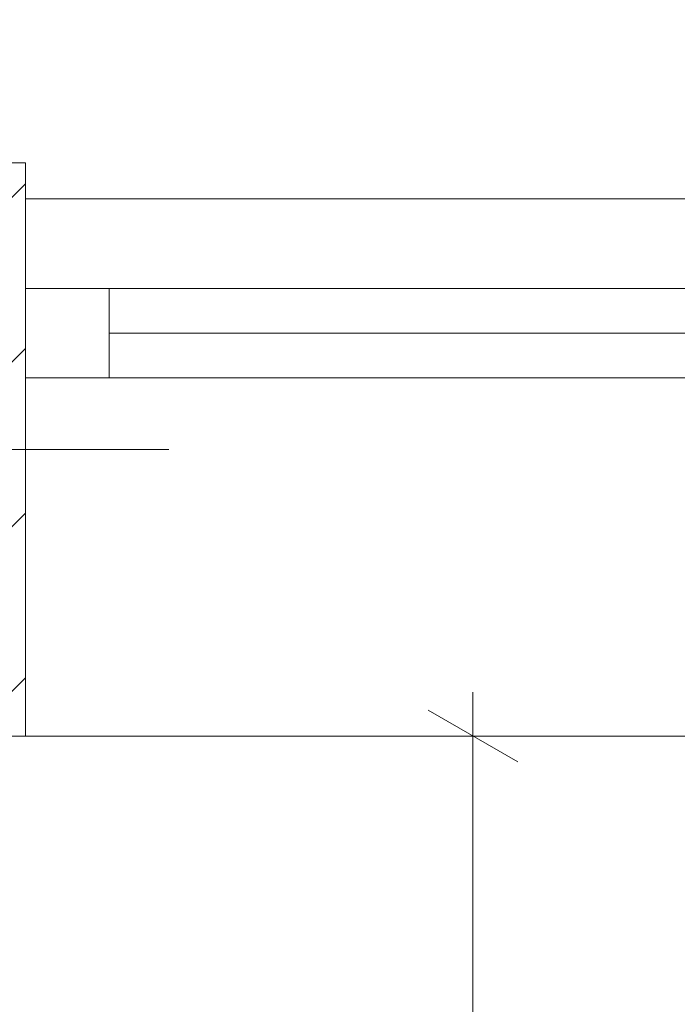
# Model space of a CAD drawing. Header units: millimetres. Extents: x -30280 to 19093, y -17460 to 4378.
# Tile 210 of 256: x -3301 to -2934, y -12489 to -11939. Entities that reach past the tile are written whole.
import ezdxf

# ---------------------------------------------------------------- set-up
doc = ezdxf.new("R2010")
doc.units = ezdxf.units.MM
doc.header["$MEASUREMENT"] = 0
doc.linetypes.add('Wipeout_Contour', pattern=[1000, 0, -1000])
for name, color, linetype in [('10_ESTR_Pilars', 7, 'Continuous'), ('12_FAÇ_Façana', 7, 'Continuous'), ('Nuevo_06_COT_Generals', 7, 'Continuous'), ('Nuevo_08_E_Envans secs', 7, 'Continuous'), ('Ventanas Archicad', 7, 'Continuous')]:
    doc.layers.add(name, color=color, linetype=linetype)
for name, color, linetype, lineweight in [('10_ESTR_Pilars_Pluma_Nº__20', 1, 'Continuous', 5), ('10_ESTR_Pilars_Pluma_Nº__28', 7, 'Continuous', 20), ('10_ESTR_Pilars_Pluma_Nº__42', 8, 'Continuous', 25), ('Nuevo_06_COT_Generals_Pluma_Nº__1', 7, 'Continuous', 5), ('Ventanas Archicad_Pluma_Nº__1', 7, 'Continuous', 5), ('Ventanas Archicad_Pluma_Nº__7', 7, 'Continuous', 5)]:
    doc.layers.add(name, color=color, linetype=linetype, lineweight=lineweight)
doc.styles.add('Estilo_Generado_1', font='txt')
doc.dimstyles.new('Estilo_Generado__2', dxfattribs={"dimtxt": 100, "dimasz": 38, "dimexe": 0.18, "dimexo": 300, "dimgap": 0, "dimtad": 1, "dimlfac": 0.001, "dimzin": 0, "dimdsep": 46, "dimtxsty": 'Estilo_Generado_1', "dimblk": 'ARROWHEAD_2', "dimblk1": 'ARROWHEAD_2', "dimblk2": 'ARROWHEAD_2', "dimcen": 0.09, "dimclrd": 7, "dimclre": 7, "dimclrt": 7, "dimadec": 0, "dimazin": 0, "dimtfac": 1, "dimtdec": 4, "dimtmove": 0, "dimatfit": 3, "dimfxl": 0, "dimtolj": 1, "dimtzin": 0, "dimarcsym": 0})

# ---------------------------------------------------------------- blocks, each defined once
blk = doc.blocks.new('Ventana Vertical Multi-Faja 27')
at = {"layer": 'Ventanas Archicad_Pluma_Nº__1', "color": 7, "linetype": 'Continuous', "lineweight": 5}
for p, q in [((-600, 50), (600, 50)), ((-600, 0), (-550, 0)), ((-550, 0), (-550, -50)), ((-550, 0), (550, 0)), ((-550, -25), (550, -25)), ((-550, -50), (-600, -50)), ((550, -50), (-550, -50)), ((-600, -180), (-600, -155)), ((-600, -250), (600, -250))]:
    blk.add_line(p, q, dxfattribs=at)
at = {"layer": 'Ventanas Archicad_Pluma_Nº__7', "color": 7, "linetype": 'Continuous', "lineweight": 5}
for p, q in [((-600, 50), (-600, 30)), ((-600, 30), (-600, 0)), ((-600, 30), (-600, 0)), ((-600, 0), (-600, -50)), ((-600, 0), (-600, -50)), ((-600, 0), (-600, -50)), ((-600, 0), (-600, -50)), ((-600, -50), (-600, -80)), ((-600, -50), (-600, -80)), ((-600, -80), (-600, -155)), ((-600, -80), (-600, -155)), ((-600, -180), (-600, -230)), ((-600, -230), (-600, -250))]:
    blk.add_line(p, q, dxfattribs=at)
blk = doc.blocks.new('Muro_2_1', base_point=(-1681.11, -12338.98))
at = {"layer": 'Ventanas Archicad', "color": 253, "linetype": 'Continuous', "lineweight": 5, "true_color": 0xa4a4a6, "zscale": 1000}
blk.add_blockref('Ventana Vertical Multi-Faja 27', (-2701.11, -12088.98), dxfattribs=at)
blk = doc.blocks.new('Muro_126_1', base_point=(-5836.11, -12403.98))
at = {"color": 254, "linetype": 'Wipeout_Contour', "lineweight": 0, "ltscale": 53018.862668}
blk.add_wipeout([(-5836.11, -12391.98), (-3301.11, -12391.98), (-3301.11, -12378.98), (-5836.11, -12378.98)], dxfattribs=at).dxf.layer = 'Nuevo_08_E_Envans secs'
at = {"color": 254, "linetype": 'Wipeout_Contour', "lineweight": 0, "ltscale": 53076.863773}
blk.add_wipeout([(-5836.11, -12403.98), (-3301.11, -12403.98), (-3301.11, -12397.98), (-5836.11, -12397.98)], dxfattribs=at).dxf.layer = 'Nuevo_08_E_Envans secs'
blk = doc.blocks.new('Pilar_14_1', base_point=(-3523.39, -12178.98))
at = {"color": 254, "linetype": 'Wipeout_Contour', "lineweight": 0, "ltscale": 50721.287343}
blk.add_wipeout([(-3748.89, -12338.98), (-3297.89, -12338.98), (-3297.89, -12018.98), (-3748.89, -12018.98)], dxfattribs=at).dxf.layer = '10_ESTR_Pilars'
at = {"layer": '10_ESTR_Pilars_Pluma_Nº__42', "linetype": 'Continuous', "lineweight": 25}
h = blk.add_hatch(dxfattribs=at)
h.set_pattern_fill('00_GCT_trama_45º_e1_400__05', color=8, style=0, pattern_type=2)
h.set_pattern_definition([(45, (0, 0), (-45.96194, 45.96194), [])])
h.paths.add_polyline_path([(-3748.89, -12338.98), (-3297.89, -12338.98), (-3297.89, -12018.98), (-3748.89, -12018.98)])
at = {"layer": '10_ESTR_Pilars_Pluma_Nº__20', "color": 1, "linetype": 'Continuous', "lineweight": 5}
for p, q in [((-3523.39, -12098.98), (-3523.39, -11938.98)), ((-3603.39, -12178.98), (-3828.89, -12178.98)), ((-3443.39, -12178.98), (-3217.89, -12178.98)), ((-3523.39, -12258.98), (-3523.39, -12418.98))]:
    blk.add_line(p, q, dxfattribs=at)
blk.add_point((-3523.39, -12178.98), dxfattribs=at)
at = {"layer": '10_ESTR_Pilars_Pluma_Nº__28', "color": 7, "linetype": 'Continuous', "lineweight": 20, "flags": 128}
blk.add_lwpolyline([(-3748.89, -12338.98), (-3297.89, -12338.98), (-3297.89, -12018.98), (-3748.89, -12018.98)], close=True, dxfattribs=at)
blk = doc.blocks.new('*D665')
at = {"layer": 'Nuevo_06_COT_Generals_Pluma_Nº__1', "color": 7, "linetype": 'Continuous', "lineweight": 5}
for p, q in [((-3048.12, -12338.98), (-3048.12, -12314.53)), ((-3023.12, -12353.41), (-3073.12, -12324.54)), ((-3010.62, -12338.98), (-3085.62, -12338.98)), ((-3048.12, -13808.56), (-3048.12, -12338.98)), ((-3073.12, -13794.13), (-3023.12, -13822.99)), ((-3010.62, -13808.56), (-3514.09, -13808.56))]:
    blk.add_line(p, q, dxfattribs=at)
at = {"layer": 'Nuevo_06_COT_Generals_Pluma_Nº__1', "color": 7, "lineweight": 5, "insert": (-3068.12, -13211.15), "char_height": 100, "attachment_point": 7, "rotation": 90, "style": 'Estilo_Generado_1'}
blk.add_mtext('\\A1;{\\pql;\\fGotham Book|b0|i0|c0|p0;\\W1.000000;1,47}', dxfattribs=at)
blk = doc.blocks.new('ARROWHEAD_2')
at = {"color": 0, "linetype": 'Continuous', "lineweight": 0}
for p, q in [((-0.378, -0.655), (0.378, 0.655)), ((0, 0), (-1, 0))]:
    blk.add_line(p, q, dxfattribs=at)

msp = doc.modelspace()

# ---------------------------------------------------------------- block references
at = {"layer": '12_FAÇ_Façana', "color": 7, "lineweight": 20}
msp.add_blockref('Muro_2_1', (-1681.109, -12338.976), dxfattribs=at)

# ---------------------------------------------------------------- next in the draw order: block references
at = {"layer": 'Nuevo_08_E_Envans secs', "color": 7, "lineweight": 20}
msp.add_blockref('Muro_126_1', (-5836.109, -12403.976), dxfattribs=at)

# ---------------------------------------------------------------- next in the draw order: block references
at = {"layer": '10_ESTR_Pilars', "color": 7, "lineweight": 20}
msp.add_blockref('Pilar_14_1', (-3523.394, -12178.976), dxfattribs=at)

# ---------------------------------------------------------------- next in the draw order: dimensions: what is measured, and where the dimension line sits
at = {"layer": 'Nuevo_06_COT_Generals', "color": 7, "linetype": 'Continuous', "lineweight": 5}
dim = msp.add_linear_dim(base=(-3048.117, -12338.976), p1=(-3936.087, -13808.561), p2=(-3301.109, -12338.976), angle=90, dimstyle='Estilo_Generado__2', dxfattribs=at)
dim.commit()
dim.dimension.update_dxf_attribs({"geometry": '*D665', "text_midpoint": (-3118.117, -13081.696), "dimtype": 160, "text_rotation": 90})

doc.saveas('drawing.dxf')
